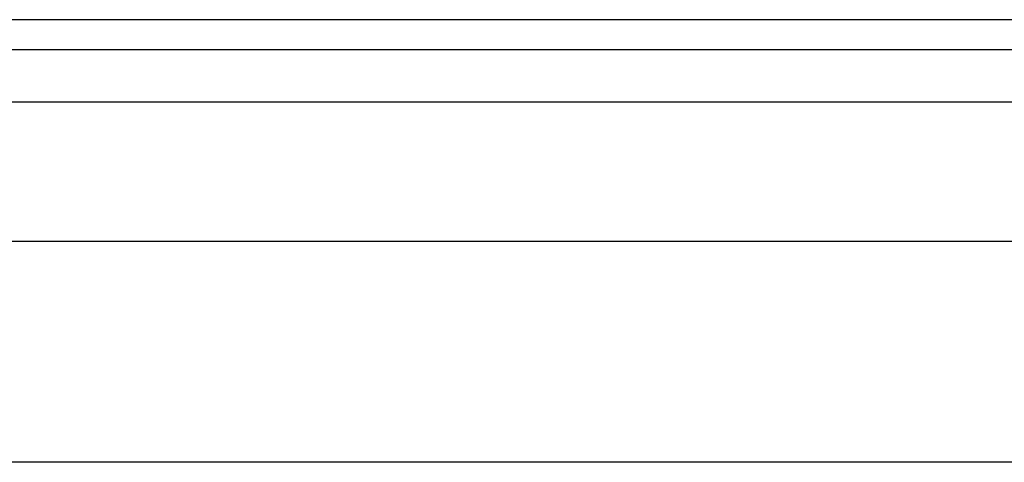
# Model space of a CAD drawing. Header units: inches. Extents: x 0 to 101, y -11 to 66.
# Tile 68 of 118: x 20.643 to 22.8, y 46.048 to 47.018. Entities that reach past the tile are written whole.
import ezdxf

# ---------------------------------------------------------------- set-up
doc = ezdxf.new("R2010")
doc.units = ezdxf.units.IN
doc.header["$LTSCALE"] = 6.067211
doc.header["$MEASUREMENT"] = 0
doc.layers.add('Visible Edges(ANSI)', color=7, linetype='Continuous', lineweight=25)
doc.layers.add('Visible Tangent Edges(ANSI)', color=7, linetype='Continuous', lineweight=25)

msp = doc.modelspace()

# ---------------------------------------------------------------- linework, layer by layer
at = {"layer": 'Visible Edges(ANSI)'}
for p, q in [((29.3559, 47.0183), (5.1814, 47.0183)), ((5.1814, 46.953), (29.3559, 46.953)), ((6.0815, 46.5333), (28.4307, 46.5333)), ((28.4307, 46.0484), (6.0815, 46.0484))]:
    msp.add_line(p, q, dxfattribs=at)
at = {"layer": 'Visible Tangent Edges(ANSI)'}
msp.add_line((5.1814, 46.8385), (29.3559, 46.8385), dxfattribs=at)

doc.saveas('drawing.dxf')
